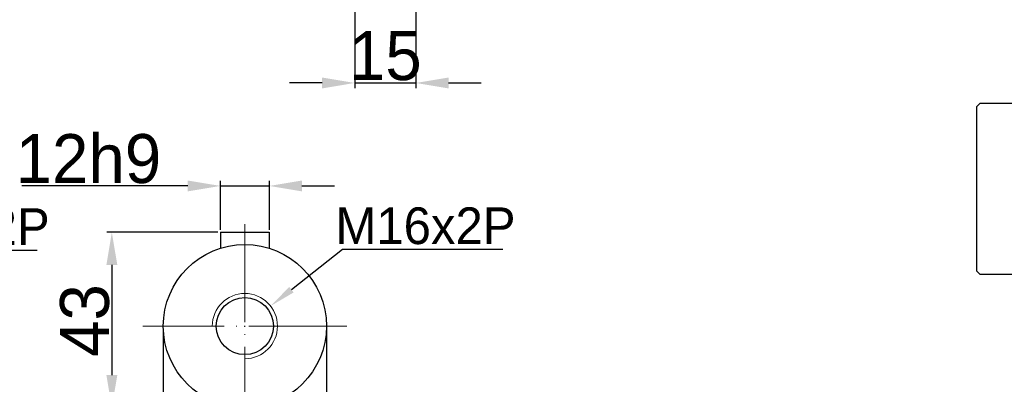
# Model space of a CAD drawing. Header units: millimetres. Extents: x 3238 to 4294, y 1113 to 1860.
# Tile 12 of 17: x 3593 to 3834, y 1449 to 1539. Entities that reach past the tile are written whole.
import ezdxf

# ---------------------------------------------------------------- set-up
doc = ezdxf.new("R2010")
doc.units = ezdxf.units.MM
doc.header["$PDSIZE"] = -5
doc.linetypes.add('ACAD_ISO04W100', pattern=[30, 24, -3, 0, -3])
doc.layers.get('0').update_dxf_attribs({"lineweight": 18})
doc.layers.get('Defpoints').update_dxf_attribs({"lineweight": 18})
for name, color, linetype, lineweight in [('中心线', 7, 'ACAD_ISO04W100', 0), ('标注线', 7, 'Continuous', 20), ('粗实线', 7, 'Continuous', 50), ('细实线', 7, 'Continuous', 18)]:
    doc.layers.add(name, color=color, linetype=linetype, lineweight=lineweight)
doc.styles.add('仿宋0.8', font='仿宋_GB2312.ttf', dxfattribs={"width": 0.8})
doc.styles.add('工程字', font='txt')
doc.dimstyles.new('DIMSTYLE_17', dxfattribs={"dimtxt": 8, "dimasz": 12, "dimexe": 0.18, "dimexo": 1, "dimgap": 1, "dimtad": 1, "dimtih": 1, "dimtoh": 1, "dimdec": 3, "dimdsep": 46, "dimtxsty": 'Standard', "dimblk": '_FILLED', "dimblk1": '_FILLED', "dimblk2": '_FILLED', "dimcen": 0.09, "dimadec": 0, "dimazin": 0, "dimtol": 1, "dimtp": 0.1, "dimtm": 0.1, "dimtfac": 0.7, "dimtdec": 3, "dimtofl": 0, "dimtmove": 0, "dimatfit": 3, "dimldrblk": '_FILLED', "dimfxl": 1, "dimtolj": 1, "dimarcsym": 0})
doc.dimstyles.new('ISO-25', dxfattribs={"dimtxt": 12, "dimasz": 8, "dimexe": 1.25, "dimexo": 0.625, "dimtad": 1, "dimtxsty": '仿宋0.8', "dimcen": 2.5, "dimdle": 16, "dimclrd": 1, "dimclre": 1, "dimclrt": 1, "dimadec": 0, "dimazin": 0, "dimtfac": 1, "dimtmove": 0, "dimatfit": 3, "dimfxl": 1, "dimarcsym": 0})

# ---------------------------------------------------------------- blocks, each defined once
blk = doc.blocks.new('*D88')
at = {"layer": 'Defpoints', "color": 0}
for p in [(3674.76, 1547.8), (3689.76, 1541.8), (3689.76, 1523.27)]:
    blk.add_point(p, dxfattribs=at)
at = {"layer": '标注线', "color": 1, "lineweight": -2}
for p, q in [((3674.76, 1547.17), (3674.76, 1522.02)), ((3689.76, 1541.17), (3689.76, 1522.02)), ((3666.76, 1523.27), (3658.76, 1523.27)), ((3674.76, 1523.27), (3689.76, 1523.27)), ((3697.76, 1523.27), (3705.76, 1523.27))]:
    blk.add_line(p, q, dxfattribs=at)
at = {"layer": '标注线', "color": 1}
for points in [[(3666.76, 1521.93), (3666.76, 1524.6), (3674.76, 1523.27)], [(3697.76, 1524.6), (3697.76, 1521.93), (3689.76, 1523.27)]]:
    blk.add_solid(points, dxfattribs=at)
at = {"layer": '标注线', "color": 1, "insert": (3682.26, 1529.89), "char_height": 12, "attachment_point": 5, "style": '工程字'}
blk.add_mtext('15', dxfattribs=at)
blk = doc.blocks.new('*D90')
at = {"layer": 'Defpoints', "color": 0}
for p in [(3653.83, 1498.02), (3641.83, 1486.64), (3653.83, 1486.64)]:
    blk.add_point(p, dxfattribs=at)
at = {"layer": '标注线', "color": 1, "lineweight": -2}
for p, q in [((3641.83, 1487.27), (3641.83, 1499.27)), ((3653.83, 1487.27), (3653.83, 1499.27)), ((3633.83, 1498.02), (3593.13, 1498.02)), ((3641.83, 1498.02), (3653.83, 1498.02)), ((3661.83, 1498.02), (3669.83, 1498.02))]:
    blk.add_line(p, q, dxfattribs=at)
at = {"layer": '标注线', "color": 1}
for points in [[(3633.83, 1496.68), (3633.83, 1499.35), (3641.83, 1498.02)], [(3661.83, 1499.35), (3661.83, 1496.68), (3653.83, 1498.02)]]:
    blk.add_solid(points, dxfattribs=at)
at = {"layer": '标注线', "color": 1, "insert": (3609.48, 1504.64), "char_height": 12, "attachment_point": 5, "style": '工程字'}
blk.add_mtext('12h9', dxfattribs=at)
blk = doc.blocks.new('*D91')
at = {"layer": 'Defpoints', "color": 0}
for p in [(3641.83, 1486.64), (3615.22, 1443.64), (3647.83, 1443.64)]:
    blk.add_point(p, dxfattribs=at)
at = {"layer": '标注线', "color": 1, "lineweight": -2}
for p, q in [((3641.2, 1486.64), (3613.97, 1486.64)), ((3615.22, 1478.64), (3615.22, 1451.64)), ((3647.2, 1443.64), (3613.97, 1443.64))]:
    blk.add_line(p, q, dxfattribs=at)
at = {"layer": '标注线', "color": 1}
for points in [[(3616.56, 1478.64), (3613.89, 1478.64), (3615.22, 1486.64)], [(3613.89, 1451.64), (3616.56, 1451.64), (3615.22, 1443.64)]]:
    blk.add_solid(points, dxfattribs=at)
at = {"layer": '标注线', "color": 1, "insert": (3608.6, 1465), "char_height": 12, "attachment_point": 5, "rotation": 90, "style": '工程字'}
blk.add_mtext('43', dxfattribs=at)
blk = doc.blocks.new('*D92')
at = {"layer": 'Defpoints', "color": 0}
for p in [(3627.83, 1463.64), (3667.83, 1463.64), (3667.83, 1423.85)]:
    blk.add_point(p, dxfattribs=at)
at = {"layer": '标注线', "color": 1, "lineweight": -2}
for p, q in [((3627.83, 1463.02), (3627.83, 1422.6)), ((3667.83, 1463.02), (3667.83, 1422.6)), ((3635.83, 1423.85), (3659.83, 1423.85))]:
    blk.add_line(p, q, dxfattribs=at)
at = {"layer": '标注线', "color": 1}
for points in [[(3635.83, 1425.19), (3635.83, 1422.52), (3627.83, 1423.85)], [(3659.83, 1422.52), (3659.83, 1425.19), (3667.83, 1423.85)]]:
    blk.add_solid(points, dxfattribs=at)
at = {"layer": '标注线', "color": 1, "insert": (3647.83, 1430.48), "char_height": 12, "attachment_point": 5, "style": '工程字'}
blk.add_mtext('%%C40h6', dxfattribs=at)
blk = doc.blocks.new('_FILLED')
at = {"color": 0, "linetype": 'ByBlock'}
blk.add_solid([(0, 0), (-1, 0.133), (-1, -0.133)], dxfattribs=at)
blk = doc.blocks.new('*D93')
at = {"layer": 'Defpoints', "color": 0}
for p in [(3654.13, 1468.57), (3641.52, 1458.71)]:
    blk.add_point(p, dxfattribs=at)
at = {"layer": '标注线', "color": 0, "linetype": 'Continuous', "lineweight": -2}
for p, q in [((3671.8, 1482.39), (3659.25, 1472.57)), ((3711.11, 1482.39), (3671.8, 1482.39)), ((3647.74, 1463.64), (3647.92, 1463.64)), ((3647.83, 1463.55), (3647.83, 1463.73))]:
    blk.add_line(p, q, dxfattribs=at)
at = {"layer": '标注线', "color": 0, "lineweight": -2, "xscale": 6.5, "yscale": 6.5, "zscale": 6.5, "rotation": 218.0258857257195}
blk.add_blockref('_FILLED', (3654.13, 1468.57), dxfattribs=at)
at = {"layer": '标注线', "color": 0, "insert": (3692.11, 1488.19), "char_height": 9, "attachment_point": 5, "style": '工程字'}
blk.add_mtext('\\A1;M16x2P', dxfattribs=at)
blk = doc.blocks.new('*D95')
at = {"layer": 'Defpoints', "color": 0}
for p in [(3539.92, 1468.35), (3527.32, 1458.5)]:
    blk.add_point(p, dxfattribs=at)
at = {"layer": '标注线', "color": 0, "linetype": 'Continuous', "lineweight": -2}
for p, q in [((3557.6, 1482.17), (3545.04, 1472.36)), ((3596.91, 1482.17), (3557.6, 1482.17)), ((3533.53, 1463.42), (3533.71, 1463.42)), ((3533.62, 1463.33), (3533.62, 1463.51))]:
    blk.add_line(p, q, dxfattribs=at)
at = {"layer": '标注线', "color": 0, "lineweight": -2, "xscale": 6.5, "yscale": 6.5, "zscale": 6.5, "rotation": 218.0258857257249}
blk.add_blockref('_FILLED', (3539.92, 1468.35), dxfattribs=at)
at = {"layer": '标注线', "color": 0, "insert": (3577.9, 1487.97), "char_height": 9, "attachment_point": 5, "style": '工程字'}
blk.add_mtext('\\A1;M16x2P', dxfattribs=at)
blk = doc.blocks.new('*D102')
at = {"layer": 'Defpoints', "color": 0}
for p in [(3783.76, 1682.8), (4024.53, 1682.8), (3956.46, 1476.3)]:
    blk.add_point(p, dxfattribs=at)
at = {"layer": '标注线', "color": 1, "lineweight": -2}
for p, q in [((3784.38, 1682.8), (4025.78, 1682.8)), ((4024.53, 1484.3), (4024.53, 1674.8)), ((3957.08, 1476.3), (4025.78, 1476.3))]:
    blk.add_line(p, q, dxfattribs=at)
at = {"layer": '标注线', "color": 1}
for points in [[(4025.86, 1674.8), (4023.2, 1674.8), (4024.53, 1682.8)], [(4023.2, 1484.3), (4025.86, 1484.3), (4024.53, 1476.3)]]:
    blk.add_solid(points, dxfattribs=at)
at = {"layer": '标注线', "color": 1, "insert": (4016.98, 1579.37), "char_height": 12, "attachment_point": 5, "rotation": 90, "style": '仿宋0.8'}
blk.add_mtext('206,5', dxfattribs=at)
blk = doc.blocks.new('*D103')
at = {"layer": 'Defpoints', "color": 0}
for p in [(3592.76, 1746.72), (3592.76, 1630.3), (3957.26, 1517.5)]:
    blk.add_point(p, dxfattribs=at)
at = {"layer": '标注线', "color": 1, "lineweight": -2}
for p, q in [((3592.76, 1630.92), (3592.76, 1747.97)), ((3957.26, 1518.12), (3957.26, 1747.97)), ((3949.26, 1746.72), (3600.76, 1746.72))]:
    blk.add_line(p, q, dxfattribs=at)
at = {"layer": '标注线', "color": 1}
for points in [[(3600.76, 1748.05), (3600.76, 1745.39), (3592.76, 1746.72)], [(3949.26, 1745.39), (3949.26, 1748.05), (3957.26, 1746.72)]]:
    blk.add_solid(points, dxfattribs=at)
at = {"layer": '标注线', "color": 1, "insert": (3775.01, 1754.27), "char_height": 12, "attachment_point": 5, "style": '仿宋0.8'}
blk.add_mtext('364,5', dxfattribs=at)

msp = doc.modelspace()

# ---------------------------------------------------------------- linework, layer by layer
at = {"layer": '中心线', "color": 0}
for p, q in [((3647.8261, 1488.6402), (3647.8261, 1438.6402)), ((3672.8261, 1463.6402), (3622.8261, 1463.6402))]:
    msp.add_line(p, q, dxfattribs=at)
at = {"layer": '粗实线', "lineweight": 30}
for p, q in [((3828.0572, 1518.2963), (3827.2572, 1517.4963)), ((3828.0572, 1518.2963), (3956.4572, 1518.2963)), ((3827.2572, 1477.0963), (3827.2572, 1517.4963)), ((3641.8261, 1486.6402), (3653.8261, 1486.6402)), ((3641.8261, 1486.6402), (3641.8261, 1482.719)), ((3653.8261, 1486.6402), (3653.8261, 1482.719)), ((3827.2572, 1477.0963), (3828.0572, 1476.2963)), ((3956.4572, 1476.2963), (3828.0572, 1476.2963))]:
    msp.add_line(p, q, dxfattribs=at)
for radius in [20, 7]:
    msp.add_circle((3647.8261, 1463.6402), radius, dxfattribs=at)
at = {"layer": '细实线', "color": 0}
msp.add_arc((3647.8261, 1463.6402), 8, 270, 180, dxfattribs=at)

# ---------------------------------------------------------------- dimensions: what is measured, and where the dimension line sits
at = {"layer": '标注线'}
dim = msp.add_linear_dim(base=(3592.7572, 1746.7213), p1=(3957.2572, 1517.4963), p2=(3592.7572, 1630.2963), dimstyle='ISO-25', dxfattribs=at)
dim.commit()
dim.dimension.update_dxf_attribs({"geometry": '*D103', "text_midpoint": (3775.0072, 1754.272)})
dim = msp.add_linear_dim(base=(4024.5308, 1682.7963), p1=(3956.4572, 1476.2963), p2=(3783.7572, 1682.7963), angle=90, dimstyle='ISO-25', dxfattribs=at)
dim.commit()
dim.dimension.update_dxf_attribs({"geometry": '*D102', "text_midpoint": (4024.5308, 1579.3664), "dimtype": 160})
at = {"layer": '标注线', "color": 0}
dim = msp.add_linear_dim(base=(3689.7572, 1523.2674), p1=(3674.7572, 1547.7963), p2=(3689.7572, 1541.7963), dimstyle='ISO-25', override={"dimtxsty": '工程字'}, dxfattribs=at)
dim.commit()
dim.dimension.update_dxf_attribs({"geometry": '*D88', "text_midpoint": (3682.2572, 1523.2674), "dimtype": 160})
at = {"layer": '标注线'}
for base, p1, p2, text, picture, middle in [((3653.8261, 1498.0167), (3641.8261, 1486.6402), (3653.8261, 1486.6402), '<>h9', '*D90', (3609.4805, 1498.0167)), ((3667.8261, 1423.8526), (3627.8261, 1463.6402), (3667.8261, 1463.6402), '%%C<>h6', '*D92', (3647.8261, 1423.8526))]:
    dim = msp.add_linear_dim(base=base, p1=p1, p2=p2, text=text, dimstyle='ISO-25', override={"dimtxsty": '工程字'}, dxfattribs=at)
    dim.commit()
    dim.dimension.update_dxf_attribs({"geometry": picture, "text_midpoint": middle, "dimtype": 160})
at = {"layer": '标注线', "color": 0, "linetype": 'Continuous'}
for p1, p2, picture, middle in [((3527.3203, 1458.496), (3539.924, 1468.3523), '*D95', (3577.9028, 1482.173)), ((3641.5243, 1458.7121), (3654.128, 1468.5683), '*D93', (3692.1068, 1482.389))]:
    dim = msp.add_diameter_dim_2p(p1=p1, p2=p2, text='M16x2P', dimstyle='DIMSTYLE_17', override={"dimtxt": 9, "dimasz": 6.5, "dimgap": 1.3, "dimtxsty": '工程字', "dimtol": 0}, dxfattribs=at)
    dim.commit()
    dim.dimension.update_dxf_attribs({"geometry": picture, "text_midpoint": middle, "dimtype": 163})
at = {"layer": '标注线'}
dim = msp.add_linear_dim(base=(3615.2234, 1443.6402), p1=(3641.8261, 1486.6402), p2=(3647.8261, 1443.6402), angle=90, dimstyle='ISO-25', override={"dimtxsty": '工程字'}, dxfattribs=at)
dim.commit()
dim.dimension.update_dxf_attribs({"geometry": '*D91', "text_midpoint": (3615.2234, 1464.9979), "dimtype": 160})

doc.saveas('drawing.dxf')
